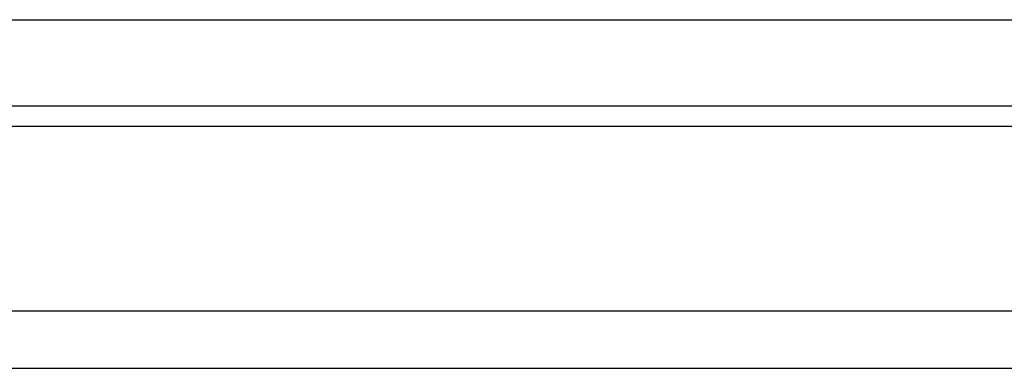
# Model space of a CAD drawing. Header units: millimetres. Extents: x 289 to 527, y -436 to -355.
# Tile 5 of 50: x 450.96 to 462.96, y -422.44 to -418.19. Entities that reach past the tile are written whole.
import ezdxf

# ---------------------------------------------------------------- set-up
doc = ezdxf.new("R2010")
doc.units = ezdxf.units.MM
doc.header["$LTSCALE"] = 0.1
doc.layers.add('OUT', color=3, linetype='CONTINUOUS')

msp = doc.modelspace()

# ---------------------------------------------------------------- linework, layer by layer
at = {"layer": 'OUT', "color": 0}
for p, q in [((438.959, -418.19), (486.959, -418.19)), ((438.959, -419.24), (486.959, -419.24)), ((396.373, -419.49), (526.959, -419.49)), ((396.134, -421.74), (526.959, -421.74)), ((376.959, -422.44), (526.959, -422.44))]:
    msp.add_line(p, q, dxfattribs=at)

doc.saveas('drawing.dxf')
